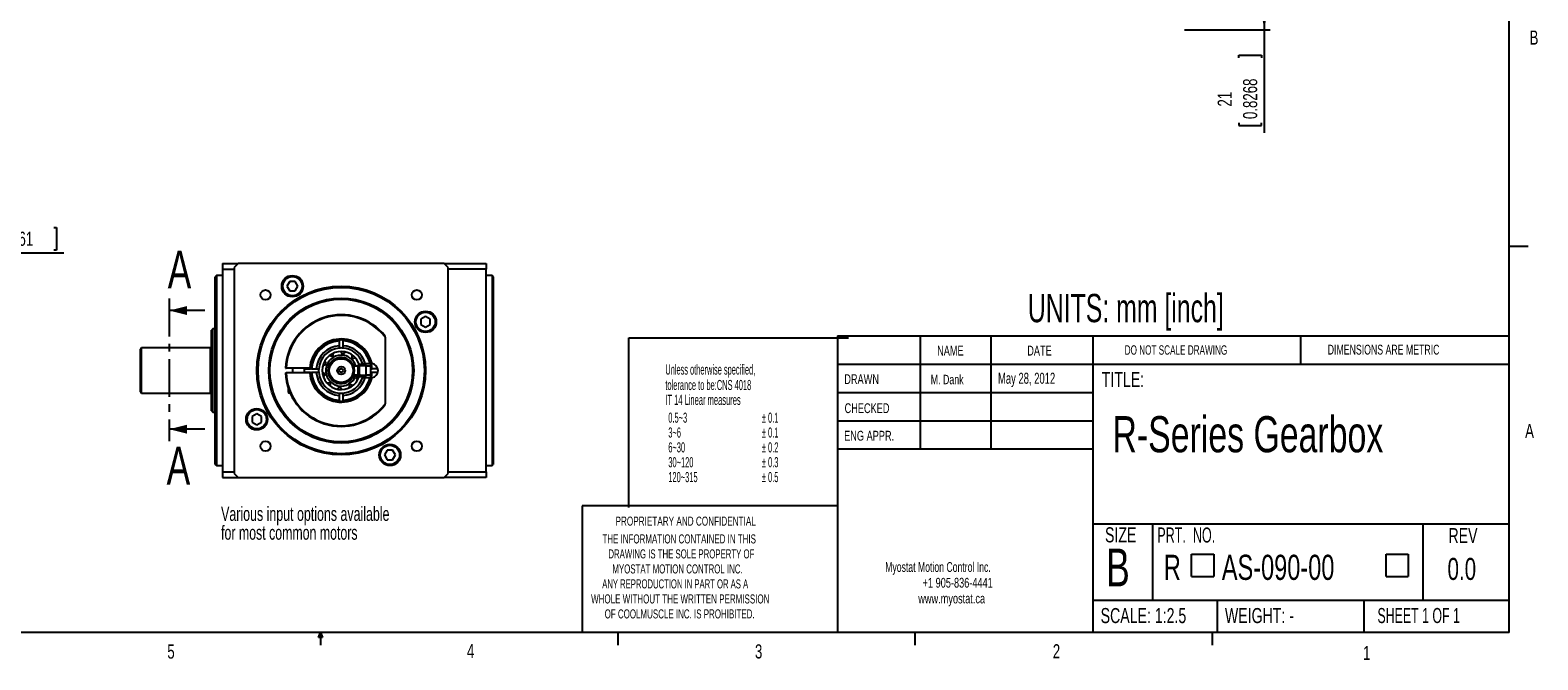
# Model space of a CAD drawing. Extents: x 11 to 421, y 5 to 275.
# Tile 2 of 9: x 167 to 421, y 5 to 111. Entities that reach past the tile are written whole.
import ezdxf
from ezdxf.enums import TextEntityAlignment as Align

# ---------------------------------------------------------------- set-up
doc = ezdxf.new("R2010")
doc.units = 0
doc.linetypes.add('CENTER', pattern=[10.16, 6.35, -1.27, 1.27, -1.27])
doc.layers.get('0').update_dxf_attribs({"linetype": 'CONTINUOUS'})
doc.layers.add('FORMAT', color=7, linetype='CONTINUOUS')
doc.dimstyles.new('SLDDIMSTYLE0', dxfattribs={"dimtxt": 2.38125, "dimasz": 3, "dimexe": 0, "dimexo": 0.0625, "dimgap": 0.595313, "dimtad": 1, "dimlfac": 2.5, "dimrnd": 1e-09, "dimzin": 12, "dimsah": 1, "dimcen": 0.09, "dimazin": 3, "dimtfac": 1, "dimtofl": 0, "dimtmove": 0, "dimatfit": 3})

# ---------------------------------------------------------------- blocks, each defined once
blk = doc.blocks.new('SW_NOTE_2')
at = {"color": 0, "linetype": 'CONTINUOUS'}
for s, width, p in [('Myostat Motion Control Inc.', 0.661111, (0, 0)), ('+1 905-836-4441', 0.7, (6.29, -2.65)), ('www.myostat.ca', 0.7, (5.56, -5.3))]:
    blk.add_text(s, height=1.651, dxfattribs=dict(at, width=width)).set_placement(p, align=Align.BOTTOM_LEFT)
blk = doc.blocks.new('SW_NOTE_3')
at = {"color": 0, "linetype": 'CONTINUOUS'}
for s, width, p in [('THE INFORMATION CONTAINED IN THIS', 0.657576, (0, 0)), ('DRAWING IS THE SOLE PROPERTY OF', 0.643548, (1, -2.52)), ('MYOSTAT MOTION CONTROL INC. ', 0.65, (1.67, -5.05)), ('ANY REPRODUCTION IN PART OR AS A', 0.634375, (-0.04, -7.57)), ('WHOLE WITHOUT THE WRITTEN PERMISSION', 0.661111, (-1.91, -10.1)), ('OF COOLMUSCLE INC. IS PROHIBITED.', 0.657576, (0.37, -12.62))]:
    blk.add_text(s, height=1.524, dxfattribs=dict(at, width=width)).set_placement(p, align=Align.BOTTOM_LEFT)
blk = doc.blocks.new('SW_SYMBOL_MOD_BOX')
at = {"color": 0, "linetype": 'CONTINUOUS'}
for p, q in [((200, 200), (200, 800)), ((200, 800), (800, 800)), ((800, 800), (800, 200)), ((200, 200), (800, 200))]:
    blk.add_line(p, q, dxfattribs=at)
blk = doc.blocks.new('SW_NOTE_4')
at = {"color": 0, "linetype": 'CONTINUOUS', "xscale": 0.006244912, "yscale": 0.006244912, "zscale": 0.006244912}
for p in [(3.43, 0.61), (36.14, 0.61)]:
    blk.add_blockref('SW_SYMBOL_MOD_BOX', p, dxfattribs=at)
at = {"color": 0, "linetype": 'CONTINUOUS', "width": 0.7}
for s, height, p in [('R', 4.23, (0, 0)), ('AS-090-00', 4.233, (9.76, 0))]:
    blk.add_text(s, height=height, dxfattribs=at).set_placement(p, align=Align.BOTTOM_LEFT)
blk = doc.blocks.new('SW_NOTE_5')
at = {"color": 0, "linetype": 'CONTINUOUS'}
for s, width, p in [('Various input options available ', 0.65625, (0, 0)), ('for most common motors', 0.652273, (0, -3.17))]:
    blk.add_text(s, height=2.3813, dxfattribs=dict(at, width=width)).set_placement(p, align=Align.BOTTOM_LEFT)
blk = doc.blocks.new('*D26')
at = {"color": 7, "linetype": 'CONTINUOUS'}
for p, q in [((365.74, 119.75), (375.74, 119.75)), ((374.74, 119.75), (374.74, 111.35)), ((361.31, 111.35), (375.74, 111.35)), ((374.74, 111.35), (374.74, 94.02)), ((370.47, 106.63), (370.47, 107.11)), ((370.47, 107.11), (374.26, 107.11)), ((374.26, 107.11), (374.26, 106.63)), ((370.47, 95.74), (370.47, 95.26)), ((370.47, 95.26), (374.26, 95.26)), ((374.26, 95.26), (374.26, 95.74))]:
    blk.add_line(p, q, dxfattribs=at)
for points in [[(374.74, 119.75), (374.24, 116.75), (375.24, 116.75)], [(374.74, 111.35), (375.24, 114.35), (374.24, 114.35)]]:
    blk.add_solid(points, dxfattribs=at)
at = {"color": 7, "linetype": 'CONTINUOUS', "width": 0.7}
for s, p in [('0.8268', (374.26, 96.35, 4.14)), ('21', (369.99, 98.46, 4.14))]:
    blk.add_text(s, height=2.381, rotation=90, dxfattribs=at).set_placement(p, align=Align.BOTTOM_LEFT)
blk = doc.blocks.new('*D36')
at = {"color": 7, "linetype": 'CONTINUOUS'}
for p, q in [((160.13, 78.09), (159.64, 78.09)), ((159.64, 78.09), (159.64, 74.3)), ((171.01, 78.09), (171.49, 78.09)), ((171.49, 78.09), (171.49, 74.3)), ((146.77, 54.73), (146.77, 74.82)), ((146.77, 73.82), (155.57, 73.82)), ((155.57, 56.22), (155.57, 74.82)), ((155.57, 73.82), (172.73, 73.82)), ((159.64, 74.3), (160.13, 74.3)), ((171.49, 74.3), (171.01, 74.3))]:
    blk.add_line(p, q, dxfattribs=at)
for points in [[(146.77, 73.82), (149.77, 73.32), (149.77, 74.32)], [(155.57, 73.82), (152.57, 74.32), (152.57, 73.32)]]:
    blk.add_solid(points, dxfattribs=at)
at = {"color": 7, "linetype": 'CONTINUOUS', "width": 0.7}
for s, p in [('22', (162.84, 78.57, 0.04)), ('0.8661', (160.73, 74.3, 0.04))]:
    blk.add_text(s, height=2.381, dxfattribs=at).set_placement(p, align=Align.BOTTOM_LEFT)

msp = doc.modelspace()

# ---------------------------------------------------------------- linework, layer by layer
at = {"color": 7, "linetype": 'CONTINUOUS'}
for p, q in [((415.9568, 9.9587), (415.9568, 270.3087)), ((415.9568, 74.9374), (419.1318, 74.9374)), ((199.3826, 72.0203), (202.0333, 72.0203)), ((199.3826, 72.0203), (199.3826, 71.0802)), ((199.3826, 71.0802), (199.3826, 36.9604)), ((199.3826, 71.0802), (201.3826, 71.0802)), ((201.3826, 71.3696), (201.3826, 36.6709)), ((236.732, 72.0203), (202.0333, 72.0203)), ((236.732, 72.0203), (243.7826, 72.0203)), ((237.3826, 36.6709), (237.3826, 71.3696)), ((243.7826, 71.0802), (237.3826, 71.0802)), ((243.7826, 72.0203), (243.7826, 71.0802)), ((243.7826, 36.9604), (243.7826, 71.0802)), ((198.3826, 70.0203), (198.1826, 69.8203)), ((198.1826, 38.2203), (198.1826, 69.8203)), ((199.3826, 70.0203), (198.3826, 70.0203)), ((198.3826, 70.0203), (198.3826, 38.0203)), ((210.7208, 69.0231), (210.2589, 68.2231)), ((211.6445, 69.0231), (210.7208, 69.0231)), ((212.1064, 68.2231), (211.6445, 69.0231)), ((244.7826, 70.0203), (243.7826, 70.0203)), ((244.9826, 69.8203), (244.7826, 70.0203)), ((244.7826, 70.0203), (244.7826, 38.0203)), ((244.9826, 69.8203), (244.9826, 38.2203)), ((210.2589, 68.2231), (210.7208, 67.4231)), ((210.7208, 67.4231), (211.6445, 67.4231)), ((211.6445, 67.4231), (212.1064, 68.2231)), ((196.4487, 64.1223), (190.4487, 64.1223)), ((197.7826, 61.0203), (197.5826, 60.8203)), ((198.1826, 61.0203), (197.7826, 61.0203)), ((197.7826, 47.0203), (197.7826, 61.0203)), ((233.5855, 63.144), (232.7855, 62.6821)), ((232.7855, 62.6821), (232.7855, 61.7584)), ((232.7855, 61.7584), (233.5855, 61.2965)), ((234.3855, 62.6821), (233.5855, 63.144)), ((233.5855, 61.2965), (234.3855, 61.7584)), ((234.3855, 61.7584), (234.3855, 62.6821)), ((197.5826, 47.2203), (197.5826, 60.8203)), ((219.0826, 59.2116), (219.0826, 59.0113)), ((219.0826, 59.2116), (219.0826, 59.0113)), ((219.0826, 58.2095), (219.0826, 59.0113)), ((219.6826, 59.0113), (219.6826, 59.2116)), ((219.6826, 59.0113), (219.6826, 59.2116)), ((219.6826, 59.0113), (219.6826, 58.2095)), ((226.7826, 59.6201), (226.7826, 59.8168)), ((226.7826, 59.6201), (226.7826, 48.4204)), ((302.9194, 59.8531), (415.9568, 59.8531)), ((302.9194, 59.8531), (302.9194, 9.9587)), ((316.8169, 59.8531), (316.8169, 40.8031)), ((328.7175, 59.8531), (328.7175, 40.8031)), ((345.8853, 59.8531), (345.8853, 9.9587)), ((380.921, 55.0906), (380.921, 59.8531)), ((185.7826, 57.8203), (185.5826, 57.6203)), ((185.5826, 50.4203), (185.5826, 57.6203)), ((197.3968, 57.8203), (185.7826, 57.8203)), ((185.7826, 50.2203), (185.7826, 57.8203)), ((197.3968, 50.2203), (197.3968, 57.8203)), ((197.5026, 50.2603), (197.5026, 57.7803)), ((218.0201, 56.4508), (217.8975, 56.3779)), ((219.0826, 57.8084), (219.0826, 58.2095)), ((219.0826, 57.8084), (219.0826, 58.2095)), ((219.709, 56.7875), (219.5669, 56.8006)), ((219.6826, 58.2095), (219.6826, 57.8084)), ((219.6826, 58.2095), (219.6826, 57.8084)), ((221.2732, 56.0672), (221.166, 56.1613)), ((209.9911, 54.4203), (210.1113, 54.4203)), ((209.9911, 53.6203), (210.1113, 53.6203)), ((214.0777, 54.4203), (210.1113, 54.4203)), ((214.0777, 53.6203), (210.1113, 53.6203)), ((211.1826, 54.4203), (211.1826, 53.6203)), ((213.1826, 53.6203), (213.1826, 54.4203)), ((213.1826, 54.3203), (214.1913, 54.3203)), ((214.1913, 53.7203), (213.1826, 53.7203)), ((214.0777, 54.4203), (214.198, 54.4203)), ((214.198, 53.6203), (214.0777, 53.6203)), ((214.198, 54.4203), (214.1913, 54.3203)), ((214.1973, 54.4111), (214.1913, 54.3203)), ((214.3916, 54.3203), (214.1913, 54.3203)), ((214.3916, 54.3203), (214.1913, 54.3203)), ((214.1913, 53.7203), (214.1973, 53.6301)), ((214.1913, 53.7203), (214.3916, 53.7203)), ((214.1913, 53.7203), (214.198, 53.6203)), ((214.1913, 53.7203), (214.3916, 53.7203)), ((214.3916, 54.3203), (215.1934, 54.3203)), ((215.1934, 53.7203), (214.3916, 53.7203)), ((215.1934, 54.3203), (215.5945, 54.3203)), ((215.1934, 54.3203), (215.5945, 54.3203)), ((215.5945, 53.7203), (215.1934, 53.7203)), ((215.5945, 53.7203), (215.1934, 53.7203)), ((216.65, 53.4755), (216.2152, 53.6782)), ((216.65, 53.4755), (216.6814, 53.3364)), ((216.8516, 55.1858), (216.7953, 55.0547)), ((221.432, 54.8203), (222.1826, 54.8203)), ((221.5139, 54.5494), (221.518, 54.5494)), ((221.518, 53.4911), (221.5139, 53.4911)), ((222.4826, 54.8203), (222.1826, 54.5203)), ((222.4826, 54.8203), (222.1826, 54.5203)), ((222.1826, 54.8203), (222.1826, 53.2203)), ((222.1826, 53.5203), (222.4826, 53.2203)), ((222.1826, 53.5203), (222.4826, 53.2203)), ((223.5026, 55.0203), (222.4224, 55.0203)), ((223.5026, 54.8203), (222.4826, 54.8203)), ((223.5026, 54.8203), (222.4826, 54.8203)), ((222.4826, 53.2203), (222.4826, 54.8203)), ((222.9882, 55.2203), (223.4076, 55.2203)), ((222.9882, 55.2203), (223.4076, 55.2203)), ((223.4076, 55.2203), (224.2365, 55.2203)), ((223.5026, 54.7414), (223.5026, 55.0203)), ((223.5026, 54.7414), (223.5026, 53.2992)), ((224.3026, 54.7414), (223.5026, 54.7414)), ((223.5026, 53.2992), (224.3026, 53.2992)), ((223.5026, 53.0203), (223.5026, 53.2992)), ((224.4423, 55.2203), (224.2365, 55.2203)), ((224.4423, 55.2203), (224.2365, 55.2203)), ((224.3026, 55.2203), (224.3026, 54.3203)), ((224.3026, 54.3203), (224.574, 54.3203)), ((224.3026, 54.3203), (224.3026, 53.7203)), ((224.574, 53.7203), (224.3026, 53.7203)), ((224.3026, 53.7203), (224.3026, 52.8203)), ((224.5689, 55.2057), (224.4426, 55.2188)), ((225.5445, 54.3203), (224.574, 54.3203)), ((225.5445, 53.7203), (224.574, 53.7203)), ((302.9194, 55.0906), (415.9568, 55.0906)), ((210.4826, 50.9954), (210.4826, 50.3003)), ((217.4921, 51.9733), (217.5993, 51.8793)), ((219.0563, 51.253), (219.1983, 51.2399)), ((220.7452, 51.5897), (220.8678, 51.6626)), ((222.1826, 53.2203), (221.432, 53.2203)), ((221.9136, 52.8548), (221.9699, 52.9858)), ((222.4224, 53.0203), (223.5026, 53.0203)), ((222.4826, 53.2203), (223.5026, 53.2203)), ((222.4826, 53.2203), (223.5026, 53.2203)), ((222.9468, 53.2203), (222.9356, 53.0203)), ((223.4076, 52.8203), (222.9882, 52.8203)), ((223.4076, 52.8203), (222.9882, 52.8203)), ((224.2365, 52.8203), (223.4076, 52.8203)), ((224.2365, 52.8203), (224.4423, 52.8203)), ((224.2365, 52.8203), (224.4423, 52.8203)), ((224.4426, 52.8218), (224.5689, 52.8348)), ((185.5826, 50.4203), (185.7826, 50.2203)), ((185.7826, 50.2203), (197.3968, 50.2203)), ((210.4826, 50.3003), (210.5626, 50.2203)), ((210.75, 50.3003), (210.4826, 50.3003)), ((210.785, 50.2203), (210.5626, 50.2203)), ((219.0826, 49.831), (219.0826, 50.2321)), ((219.0826, 49.831), (219.0826, 50.2321)), ((219.0826, 49.0293), (219.0826, 49.831)), ((219.0826, 49.0293), (219.0826, 48.8289)), ((219.0826, 49.0293), (219.0826, 48.8289)), ((219.6826, 50.2321), (219.6826, 49.831)), ((219.6826, 50.2321), (219.6826, 49.831)), ((219.6826, 49.831), (219.6826, 49.0293)), ((219.6826, 48.8289), (219.6826, 49.0293)), ((219.6826, 48.8289), (219.6826, 49.0293)), ((226.7826, 48.2237), (226.7826, 48.4204)), ((302.9194, 50.3281), (345.8853, 50.3281)), ((197.5826, 47.2203), (197.7826, 47.0203)), ((197.7826, 47.0203), (198.1826, 47.0203)), ((205.1798, 46.744), (204.3798, 46.2821)), ((204.3798, 46.2821), (204.3798, 45.3584)), ((205.9798, 46.2821), (205.1798, 46.744)), ((205.9798, 45.3584), (205.9798, 46.2821)), ((196.4487, 44.148), (190.4487, 44.148)), ((204.3798, 45.3584), (205.1798, 44.8965)), ((205.1798, 44.8965), (205.9798, 45.3584)), ((302.9194, 45.5656), (345.8853, 45.5656)), ((227.1208, 40.6175), (226.6589, 39.8175)), ((228.0445, 40.6175), (227.1208, 40.6175)), ((228.5064, 39.8175), (228.0445, 40.6175)), ((243.7826, 41.2304), (243.7903, 41.2304)), ((243.79, 41.2309), (243.7959, 41.2207)), ((345.8853, 40.8031), (302.9194, 40.8031)), ((198.1826, 38.2203), (198.3826, 38.0203)), ((226.6589, 39.8175), (227.1208, 39.0175)), ((227.1208, 39.0175), (228.0445, 39.0175)), ((228.0445, 39.0175), (228.5064, 39.8175)), ((244.7826, 38.0203), (244.9826, 38.2203)), ((198.3826, 38.0203), (199.3826, 38.0203)), ((199.3826, 36.9604), (201.3826, 36.9604)), ((199.3826, 36.9604), (199.3826, 36.0203)), ((199.3826, 36.0203), (202.0333, 36.0203)), ((202.0333, 36.0203), (236.732, 36.0203)), ((243.7826, 36.0203), (236.732, 36.0203)), ((237.3826, 36.9604), (243.7826, 36.9604)), ((243.7826, 38.0203), (244.7826, 38.0203)), ((243.7826, 36.9604), (243.7826, 36.0203)), ((259.9535, 31.2781), (259.9535, 9.9587)), ((302.9194, 31.2781), (259.9535, 31.2781)), ((345.8853, 28.2432), (415.9568, 28.2432)), ((355.9321, 28.2432), (355.9321, 15.366)), ((401.4296, 28.2432), (401.4296, 15.366)), ((345.8853, 15.366), (415.9568, 15.366)), ((366.793, 15.366), (366.793, 9.9587)), ((391.4795, 15.366), (391.4795, 9.9587)), ((415.9568, 9.9587), (15.9068, 9.9587)), ((215.5889, 9.0805), (215.9254, 9.9587)), ((216.2443, 9.0805), (215.5889, 9.0805)), ((215.9254, 9.9587), (215.9254, 7.8048)), ((215.9254, 9.9587), (216.2443, 9.0805)), ((265.9317, 9.9587), (265.9317, 7.8048)), ((315.9379, 9.9587), (315.9379, 7.8048)), ((365.9442, 9.9587), (365.9442, 7.8048))]:
    msp.add_line(p, q, dxfattribs=at)
at = {"color": 7, "linetype": 'CENTER'}
msp.add_line((190.4487, 66.1223), (190.4487, 42.148), dxfattribs=at)
at = {"color": 7, "linetype": 'CONTINUOUS'}
for points in [[(197.5026, 57.7803), (197.4396, 57.7932), (197.3968, 57.8203)], [(197.5826, 57.8017), (197.5391, 57.7845), (197.5026, 57.7803)], [(217.4275, 56.5493), (217.5058, 56.5284), (217.8975, 56.3779)], [(218.0201, 56.4508), (218.0559, 56.7822), (218.0795, 56.9332)], [(219.2934, 57.208), (219.3385, 57.1526), (219.5669, 56.8006)], [(219.709, 56.7875), (219.9327, 57.0346), (220.0359, 57.1381)], [(221.1844, 56.6477), (221.188, 56.5803), (221.166, 56.1613)], [(221.2732, 56.0672), (221.5994, 56.1356), (221.7501, 56.1597)], [(216.326, 54.9215), (216.39, 54.9462), (216.7953, 55.0547)], [(216.3797, 52.9523), (216.4173, 53.0103), (216.6814, 53.3364)], [(216.8516, 55.1858), (216.6858, 55.4749), (216.6146, 55.614)], [(222.3898, 55.0947), (222.348, 55.0302), (222.1779, 54.8203)], [(222.9787, 55.0203), (223.0078, 54.9569), (223.0534, 54.8203)], [(217.4921, 51.9733), (217.1659, 51.9049), (217.0176, 51.8812)], [(217.5818, 51.3758), (217.5773, 51.4602), (217.5993, 51.8793)], [(219.0563, 51.253), (218.8326, 51.0059), (218.7189, 50.8919)], [(219.4713, 50.8332), (219.4268, 50.888), (219.1983, 51.2399)], [(220.7452, 51.5897), (220.7094, 51.2583), (220.6865, 51.1125)], [(221.3249, 51.4947), (221.2595, 51.5122), (220.8678, 51.6626)], [(221.9136, 52.8548), (222.0795, 52.5657), (222.1469, 52.4338)], [(222.7022, 53.2203), (222.3753, 53.0943), (221.9699, 52.9858)], [(197.3968, 50.2203), (197.4527, 50.2523), (197.5026, 50.2603)], [(197.5026, 50.2603), (197.5489, 50.2534), (197.5826, 50.2388)]]:
    msp.add_lwpolyline(points, dxfattribs=at)
for centre, radius in [((211.1826, 68.2231), 1.8), ((211.1826, 68.2231), 1.7), ((211.1826, 68.2231), 1.62), ((219.3826, 54.0203), 14.2), ((219.3826, 54.0203), 14), ((206.6547, 66.7482), 0.84), ((219.3826, 54.0203), 12.2), ((219.3826, 54.0203), 12), ((232.1106, 66.7482), 0.84), ((233.5855, 62.2203), 1.8), ((233.5855, 62.2203), 1.7), ((233.5855, 62.2203), 1.62), ((219.3826, 54.0203), 2.196), ((219.3826, 54.0203), 2), ((219.3826, 54.0203), 0.67), ((219.3826, 54.0203), 0.32), ((205.1798, 45.8203), 1.8), ((205.1798, 45.8203), 1.7), ((205.1798, 45.8203), 1.62), ((206.6547, 41.2923), 0.84), ((227.5826, 39.8175), 1.8), ((227.5826, 39.8175), 1.7), ((227.5826, 39.8175), 1.62), ((232.1106, 41.2923), 0.84)]:
    msp.add_circle(centre, radius, dxfattribs=at)
for centre, radius, start, end in [((219.3826, 54.0203), 25, 133.94552, 136.05448), ((219.3826, 54.0203), 25, 43.94552, 46.05448), ((219.3826, 54.0203), 9.4, 38.072225, 177.561145), ((219.3826, 54.0203), 9.28, 37.116157, 177.529589), ((219.3826, 54.0203), 5.32, 12.875352, 175.687977), ((219.3826, 54.0203), 5.2, 13.325368, 175.588274), ((219.3826, 54.0203), 5, 93.439813, 176.560187), ((219.3826, 54.0203), 5, 13.88654, 86.560187), ((219.3826, 54.0203), 4.2, 94.096044, 175.903956), ((219.3826, 54.0203), 3.8, 94.528063, 175.471937), ((219.3826, 54.0203), 3.2, 18.209957, 341.790043), ((219.3826, 54.0203), 2.6, 90, 342.079787), ((219.3826, 54.0203), 2.2, 13.917401, 346.082599), ((219.3826, 54.0203), 3.8, 85.471937, 94.528063), ((219.3826, 54.0203), 2.6, 17.920213, 90), ((219.3826, 54.0203), 4.2, 16.60155, 85.903956), ((219.3826, 54.0203), 3.8, 18.40848, 85.471937), ((219.3826, 54.0203), 9.4, 182.438855, 321.927775), ((219.3826, 54.0203), 9.28, 182.470411, 322.883843), ((219.3826, 54.0203), 5.32, 184.312023, 347.124648), ((219.3826, 54.0203), 5.2, 184.411726, 346.674632), ((219.3826, 54.0203), 5, 183.439813, 266.560187), ((219.3826, 54.0203), 4.2, 184.096044, 265.903956), ((219.3826, 54.0203), 3.8, 175.471937, 184.528063), ((219.3826, 54.0203), 3.8, 184.528063, 265.471937), ((219.3826, 54.0203), 5.2, 3.307362, 13.342364), ((219.3826, 54.0203), 5.2, 346.657636, 356.692638), ((219.3801, 54.0199), 5.2026, 3.309532, 13.251162), ((219.3797, 54.0207), 5.2029, 346.763554, 356.690249), ((224.3826, 54.0203), 1.2, 278.928396, 81.071604), ((219.3826, 54.0203), 4.2, 274.096044, 343.39845), ((219.3826, 54.0203), 5, 273.439813, 346.11346), ((219.3826, 54.0203), 3.8, 274.528063, 341.59152), ((219.3826, 54.0203), 3.8, 265.471937, 274.528063), ((219.3826, 54.0203), 25, 223.94552, 226.05448), ((219.3826, 54.0203), 25, 313.94552, 316.05448)]:
    msp.add_arc(centre, radius, start, end, dxfattribs=at)
for points in [[(190.4487, 64.1223), (193.4487, 63.3723), (193.4487, 64.8723)], [(190.4487, 44.148), (193.4487, 43.398), (193.4487, 44.898)]]:
    msp.add_solid(points, dxfattribs=at)
at = {"layer": 'FORMAT'}
for p, q in [((267.7885, 30.9464), (267.7885, 59.5214)), ((267.7885, 59.5214), (304.7762, 59.5214))]:
    msp.add_line(p, q, dxfattribs=at)

# ---------------------------------------------------------------- block references
at = {"color": 7, "linetype": 'CONTINUOUS'}
for name, p in [('SW_NOTE_5', (199.1674, 28.0014)), ('SW_NOTE_3', (263.3542, 24.4643)), ('SW_NOTE_4', (357.8394, 17.5147)), ('SW_NOTE_2', (310.9429, 19.6351))]:
    msp.add_blockref(name, p, dxfattribs=at)

# ---------------------------------------------------------------- texts
for s, height, width, p in [('B', 2.3813, 0.7, (419.3916, 108.1592)), ('UNITS: mm [inch]', 4.7625, 0.65625, (334.9465, 60.7297)), ('DIMENSIONS ARE METRIC', 1.651, 0.666667, (385.4163, 56.2211)), ('NAME', 1.651, 0.7, (319.6806, 56.0534)), ('DATE', 1.651, 0.7, (334.8453, 56.0534)), ('DO NOT SCALE DRAWING', 1.5875, 0.6475, (351.2507, 56.2122)), ('Unless otherwise specified,', 1.7, 0.532164, (273.9381, 52.8317)), ('DRAWN', 1.651, 0.7, (304.0533, 51.2532)), ('M. Dank', 1.5875, 0.7, (318.6028, 51.2443)), ('May 28, 2012', 1.852083, 0.641667, (329.9241, 51.2453)), ('TITLE:', 2.54, 0.7, (347.3752, 50.4806)), ('tolerance to be:CNS 4018 ', 1.7, 0.508421, (273.9381, 50.2333)), ('IT 14 Linear measures', 1.7, 0.513158, (273.9381, 47.7333)), ('CHECKED', 1.651, 0.7, (304.1075, 46.3672)), ('0.5~3', 1.7, 0.552632, (274.4381, 44.7333)), ('± 0.1', 1.7, 0.552632, (290.1881, 44.7333)), ('R-Series Gearbox', 6.085417, 0.7, (349.1849, 38.4396)), ('3~6', 1.7, 0.552632, (274.4381, 42.2333)), ('± 0.1', 1.7, 0.552632, (290.1881, 42.2333)), ('ENG APPR.', 1.651, 0.7, (304.034, 41.7312)), ('A', 2.3813, 0.7, (418.6449, 41.9551)), ('6~30', 1.7, 0.552632, (274.4381, 39.7333)), ('± 0.2', 1.7, 0.552632, (290.1881, 39.7333)), ('30~120', 1.7, 0.552632, (274.4381, 37.2333)), ('± 0.3', 1.7, 0.552632, (290.1881, 37.2333)), ('120~315', 1.7, 0.552632, (274.4381, 34.7333)), ('± 0.5', 1.7, 0.552632, (290.1881, 34.7333)), ('PROPRIETARY AND CONFIDENTIAL', 1.524, 0.675, (265.5535, 27.4591)), ('SIZE', 2.54, 0.7, (347.9364, 24.3425)), ('PRT.  NO.', 2.54, 0.622222, (356.7375, 24.3069)), ('REV', 2.54, 0.7, (405.7417, 24.2077)), ('B', 6.35, 0.7, (348.1368, 15.7975)), ('0.0', 3.70417, 0.7, (405.5772, 17.6705)), ('SCALE: 1:2.5', 2.54, 0.7, (347.2021, 10.7491)), ('WEIGHT: -', 2.54, 0.7, (368.1188, 10.7491)), ('SHEET 1 OF 1', 2.54, 0.6125, (393.7877, 10.7573)), ('5', 2.3813, 0.7, (190.1219, 4.8193)), ('4', 2.3813, 0.7, (240.5412, 4.899)), ('3', 2.3813, 0.7, (289.0208, 4.8455)), ('2', 2.3813, 0.7, (339.1483, 4.8664)), ('1', 2.3813, 0.7, (391.3712, 4.5853))]:
    msp.add_text(s, height=height, dxfattribs=dict(at, width=width)).set_placement(p, align=Align.BOTTOM_LEFT)
at = {"color": 7, "linetype": 'CONTINUOUS', "width": 0.7}
for p in [(190.1861, 74.2087), (190.0024, 41.1918)]:
    msp.add_text('A', height=6.35, dxfattribs=at).set_placement(p, align=Align.TOP_LEFT)

# ---------------------------------------------------------------- dimensions: what is measured, and where the dimension line sits
at = {"color": 7, "linetype": 'CONTINUOUS'}
dim = msp.add_linear_dim(base=(374.739, 111.3476), p1=(364.739, 119.7476), p2=(360.3069, 111.3476), angle=90, dimstyle='SLDDIMSTYLE0', dxfattribs=at)
dim.commit()
dim.dimension.update_dxf_attribs({"geometry": '*D26', "text_midpoint": (374.739, 101.1856), "dimtype": 160})
dim = msp.add_linear_dim(base=(155.5661, 73.8203), p1=(146.7661, 54.3869), p2=(155.5661, 55.2203), dimstyle='SLDDIMSTYLE0', dxfattribs=at)
dim.commit()
dim.dimension.update_dxf_attribs({"geometry": '*D36', "text_midpoint": (165.5661, 73.8203), "dimtype": 160})

doc.saveas('drawing.dxf')
